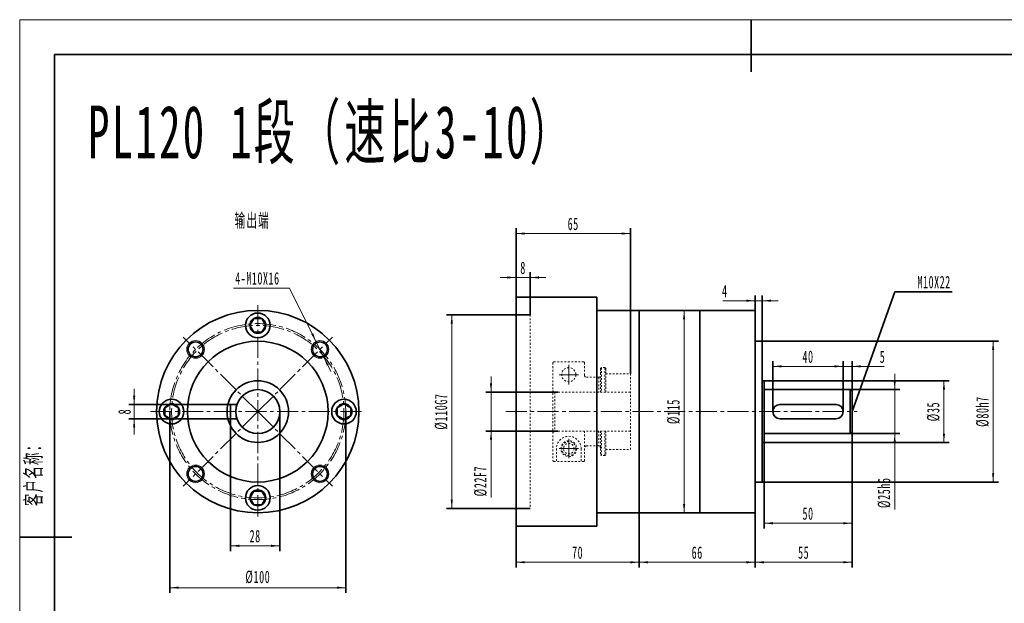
# Model space of a CAD drawing. Header units: millimetres. Extents: x 446 to 1937, y -1474 to 788.
# Tile 11 of 12: x 1053 to 1613, y 20 to 352. Entities that reach past the tile are written whole.
import ezdxf

# ---------------------------------------------------------------- set-up
doc = ezdxf.new("R2010")
doc.units = ezdxf.units.MM
doc.linetypes.add('点画线', pattern=[18, 12, -2, 2, -2])
doc.linetypes.add('虚线', pattern=[2, 1, -1])
doc.layers.get('0').update_dxf_attribs({"lineweight": 35})
for name, color, linetype, lineweight in [('EB0', 7, 'Continuous', 35), ('中心线层', 1, '点画线', 18), ('尺寸线层', 3, 'Continuous', 18), ('细实线层', 7, 'Continuous', 18), ('虚线层', 6, '虚线', 18)]:
    doc.layers.add(name, color=color, linetype=linetype, lineweight=lineweight)
doc.styles.add('标准', font='txt', dxfattribs={"width": 0.6})
doc.dimstyles.new('标准', dxfattribs={"dimtxt": 7.029277, "dimasz": 5, "dimexe": 3, "dimexo": 0, "dimgap": 1.928433, "dimtad": 1, "dimdec": 1, "dimdsep": 46, "dimtxsty": '标准', "dimblk": '_CAXARROW', "dimcen": 0, "dimdle": 9, "dimazin": 2, "dimtfac": 0.707107, "dimtdec": 3, "dimtmove": 0, "dimatfit": 3, "dimldrblk": 'NONE', "dimfxl": 0, "dimfrac": 2, "dimtolj": 1, "dimlwd": 18, "dimarcsym": 0})

# ---------------------------------------------------------------- blocks, each defined once
blk = doc.blocks.new('*X3')
at = {"layer": 'EB0', "color": 0, "linetype": 'Continuous', "lineweight": 18}
for p, q in [((-415.8, 294.03), (415.8, 294.03)), ((-415.8, -294.03), (-415.8, 294.03))]:
    blk.add_line(p, q, dxfattribs=at)
at = {"layer": 'EB0', "color": 0, "linetype": 'Continuous', "lineweight": 35}
for p, q in [((0, 294.03), (0, 264.33)), ((396, 274.23), (-396, 274.23)), ((-396, 274.23), (-396, -274.23)), ((-415.8, 0), (-386.1, 0))]:
    blk.add_line(p, q, dxfattribs=at)
blk = doc.blocks.new('*X10')
at = {"layer": '尺寸线层', "linetype": 'Continuous', "lineweight": 18}
for points in [[(1471.54, 192.18), (1466.54, 191.55), (1466.54, 192.8)], [(1475.54, 192.18), (1480.54, 191.55), (1480.54, 192.8)]]:
    blk.add_hatch(color=0, dxfattribs=at).paths.add_polyline_path(points, flags=0)
at = {"layer": '尺寸线层', "color": 0, "linetype": 'Continuous', "lineweight": 18}
blk.add_line((1484.54, 192.18), (1453.11, 192.18), dxfattribs=at)
at = {"layer": '尺寸线层', "color": 0, "linetype": 'Continuous', "lineweight": 35}
for p, q in [((1471.54, 169.16), (1471.54, 195.18)), ((1475.54, 169.16), (1475.54, 195.18))]:
    blk.add_line(p, q, dxfattribs=at)
at = {"layer": '尺寸线层', "color": 0, "linetype": 'Continuous', "lineweight": 35, "insert": (1454.2, 197.62), "char_height": 7.029, "width": 14.0586, "attachment_point": 5, "line_spacing_factor": 1.15057, "style": '标准'}
blk.add_mtext('\\T1.1;4', dxfattribs=at)
blk = doc.blocks.new('_CAXARROW')
blk.add_hatch(color=0).paths.add_polyline_path([(0, 0), (-1, 0.125), (-1, -0.125)], flags=0)
blk = doc.blocks.new('_NONE')
blk = doc.blocks.new('*X11')
at = {"layer": '尺寸线层', "linetype": 'Continuous', "lineweight": 18}
for points in [[(1481.54, 154.88), (1486.54, 155.51), (1486.54, 154.26)], [(1521.54, 154.88), (1516.54, 155.51), (1516.54, 154.26)]]:
    blk.add_hatch(color=0, dxfattribs=at).paths.add_polyline_path(points, flags=0)
at = {"layer": '尺寸线层', "color": 0, "linetype": 'Continuous', "lineweight": 35}
for p, q in [((1481.54, 129.16), (1481.54, 157.88)), ((1521.54, 129.16), (1521.54, 157.88))]:
    blk.add_line(p, q, dxfattribs=at)
at = {"layer": '尺寸线层', "color": 0, "linetype": 'Continuous', "lineweight": 18}
blk.add_line((1481.54, 154.88), (1521.54, 154.88), dxfattribs=at)
at = {"layer": '尺寸线层', "color": 0, "linetype": 'Continuous', "lineweight": 35, "insert": (1501.54, 160.33), "char_height": 7.029, "width": 14.0586, "attachment_point": 5, "line_spacing_factor": 1.15057, "style": '标准'}
blk.add_mtext('\\T1.1;40', dxfattribs=at)
blk = doc.blocks.new('*X12')
at = {"layer": '尺寸线层', "linetype": 'Continuous', "lineweight": 18}
for points in [[(1521.54, 154.88), (1516.54, 155.51), (1516.54, 154.26)], [(1526.54, 154.88), (1531.54, 155.51), (1531.54, 154.26)]]:
    blk.add_hatch(color=0, dxfattribs=at).paths.add_polyline_path(points, flags=0)
at = {"layer": '尺寸线层', "color": 0, "linetype": 'Continuous', "lineweight": 35}
for p, q in [((1521.54, 129.16), (1521.54, 157.88)), ((1526.54, 140.66), (1526.54, 157.88))]:
    blk.add_line(p, q, dxfattribs=at)
at = {"layer": '尺寸线层', "color": 0, "linetype": 'Continuous', "lineweight": 18}
blk.add_line((1512.54, 154.88), (1544.91, 154.88), dxfattribs=at)
at = {"layer": '尺寸线层', "color": 0, "linetype": 'Continuous', "lineweight": 35, "insert": (1543.89, 160.33), "char_height": 7.029, "width": 14.0586, "attachment_point": 5, "line_spacing_factor": 1.15057, "style": '标准'}
blk.add_mtext('\\T1.1;5', dxfattribs=at)
blk = doc.blocks.new('*X13')
at = {"layer": '尺寸线层', "linetype": 'Continuous', "lineweight": 18}
for points in [[(1550.82, 141.66), (1551.45, 146.66), (1550.2, 146.66)], [(1550.82, 116.66), (1551.45, 111.66), (1550.2, 111.66)]]:
    blk.add_hatch(color=0, dxfattribs=at).paths.add_polyline_path(points, flags=0)
at = {"layer": '尺寸线层', "color": 0, "linetype": 'Continuous', "lineweight": 18}
blk.add_line((1550.82, 150.66), (1550.82, 73.65), dxfattribs=at)
at = {"layer": '尺寸线层', "color": 0, "linetype": 'Continuous', "lineweight": 35}
for p, q in [((1525.54, 141.66), (1553.82, 141.66)), ((1525.54, 116.66), (1553.82, 116.66))]:
    blk.add_line(p, q, dxfattribs=at)
at = {"layer": '尺寸线层', "color": 0, "linetype": 'Continuous', "lineweight": 35, "insert": (1544.85, 83.01), "char_height": 7.0293, "width": 34.8618, "attachment_point": 5, "rotation": 90, "line_spacing_factor": 1.15057, "style": '标准'}
blk.add_mtext('\\T1.1;%%C25h6', dxfattribs=at)
blk = doc.blocks.new('*X14')
at = {"layer": '尺寸线层', "linetype": 'Continuous', "lineweight": 18}
for points in [[(1476.54, 65.76), (1481.54, 66.38), (1481.54, 65.13)], [(1526.54, 65.76), (1521.54, 66.38), (1521.54, 65.13)]]:
    blk.add_hatch(color=0, dxfattribs=at).paths.add_polyline_path(points, flags=0)
at = {"layer": '尺寸线层', "color": 0, "linetype": 'Continuous', "lineweight": 35}
for p, q in [((1526.54, 117.66), (1526.54, 62.76)), ((1476.54, 111.66), (1476.54, 62.76))]:
    blk.add_line(p, q, dxfattribs=at)
at = {"layer": '尺寸线层', "color": 0, "linetype": 'Continuous', "lineweight": 18}
blk.add_line((1476.54, 65.76), (1526.54, 65.76), dxfattribs=at)
at = {"layer": '尺寸线层', "color": 0, "linetype": 'Continuous', "lineweight": 35, "insert": (1501.54, 71.2), "char_height": 7.029, "width": 14.0586, "attachment_point": 5, "line_spacing_factor": 1.15057, "style": '标准'}
blk.add_mtext('\\T1.1;50', dxfattribs=at)
blk = doc.blocks.new('*X15')
at = {"layer": '尺寸线层', "linetype": 'Continuous', "lineweight": 18}
for points in [[(1471.54, 43.58), (1476.54, 44.21), (1476.54, 42.96)], [(1526.54, 43.58), (1521.54, 44.21), (1521.54, 42.96)]]:
    blk.add_hatch(color=0, dxfattribs=at).paths.add_polyline_path(points, flags=0)
at = {"layer": '尺寸线层', "color": 0, "linetype": 'Continuous', "lineweight": 35}
for p, q in [((1526.54, 117.66), (1526.54, 40.58)), ((1471.54, 71.66), (1471.54, 40.58))]:
    blk.add_line(p, q, dxfattribs=at)
at = {"layer": '尺寸线层', "color": 0, "linetype": 'Continuous', "lineweight": 18}
blk.add_line((1471.54, 43.58), (1526.54, 43.58), dxfattribs=at)
at = {"layer": '尺寸线层', "color": 0, "linetype": 'Continuous', "lineweight": 35, "insert": (1499.04, 49.03), "char_height": 7.029, "width": 14.0586, "attachment_point": 5, "line_spacing_factor": 1.15057, "style": '标准'}
blk.add_mtext('\\T1.1;55', dxfattribs=at)
blk = doc.blocks.new('*X16')
at = {"layer": '尺寸线层', "linetype": 'Continuous', "lineweight": 18}
for points in [[(1606.77, 169.16), (1607.4, 164.16), (1606.15, 164.16)], [(1606.77, 89.16), (1607.4, 94.16), (1606.15, 94.16)]]:
    blk.add_hatch(color=0, dxfattribs=at).paths.add_polyline_path(points, flags=0)
at = {"layer": '尺寸线层', "color": 0, "linetype": 'Continuous', "lineweight": 35}
for p, q in [((1475.54, 169.16), (1609.77, 169.16)), ((1475.54, 89.16), (1609.77, 89.16))]:
    blk.add_line(p, q, dxfattribs=at)
at = {"layer": '尺寸线层', "color": 0, "linetype": 'Continuous', "lineweight": 18}
blk.add_line((1606.77, 169.16), (1606.77, 89.16), dxfattribs=at)
at = {"layer": '尺寸线层', "color": 0, "linetype": 'Continuous', "lineweight": 35, "insert": (1600.8, 129.16), "char_height": 7.0293, "width": 34.8097, "attachment_point": 5, "rotation": 90, "line_spacing_factor": 1.15057, "style": '标准'}
blk.add_mtext('\\T1.1;%%C80h7', dxfattribs=at)
blk = doc.blocks.new('*X17')
at = {"layer": '尺寸线层', "linetype": 'Continuous', "lineweight": 18}
for points in [[(1578.81, 146.66), (1579.44, 141.66), (1578.19, 141.66)], [(1578.81, 111.66), (1579.44, 116.66), (1578.19, 116.66)]]:
    blk.add_hatch(color=0, dxfattribs=at).paths.add_polyline_path(points, flags=0)
at = {"layer": '尺寸线层', "color": 0, "linetype": 'Continuous', "lineweight": 35}
for p, q in [((1476.54, 146.66), (1581.81, 146.66)), ((1476.54, 111.66), (1581.81, 111.66))]:
    blk.add_line(p, q, dxfattribs=at)
at = {"layer": '尺寸线层', "color": 0, "linetype": 'Continuous', "lineweight": 18}
blk.add_line((1578.81, 146.66), (1578.81, 111.66), dxfattribs=at)
at = {"layer": '尺寸线层', "color": 0, "linetype": 'Continuous', "lineweight": 35, "insert": (1572.84, 129.16), "char_height": 7.0293, "width": 20.0877, "attachment_point": 5, "rotation": 90, "line_spacing_factor": 1.15057, "style": '标准'}
blk.add_mtext('\\T1.1;%%C35', dxfattribs=at)
blk = doc.blocks.new('*X18')
at = {"layer": '尺寸线层', "linetype": 'Continuous', "lineweight": 18}
for points in [[(1405.54, 43.58), (1410.54, 44.21), (1410.54, 42.96)], [(1471.54, 43.58), (1466.54, 44.21), (1466.54, 42.96)]]:
    blk.add_hatch(color=0, dxfattribs=at).paths.add_polyline_path(points, flags=0)
at = {"layer": '尺寸线层', "color": 0, "linetype": 'Continuous', "lineweight": 35}
for p, q in [((1405.54, 71.66), (1405.54, 40.58)), ((1471.54, 71.66), (1471.54, 40.58))]:
    blk.add_line(p, q, dxfattribs=at)
at = {"layer": '尺寸线层', "color": 0, "linetype": 'Continuous', "lineweight": 18}
blk.add_line((1405.54, 43.58), (1471.54, 43.58), dxfattribs=at)
at = {"layer": '尺寸线层', "color": 0, "linetype": 'Continuous', "lineweight": 35, "insert": (1438.54, 49.03), "char_height": 7.029, "width": 14.0586, "attachment_point": 5, "line_spacing_factor": 1.15057, "style": '标准'}
blk.add_mtext('\\T1.1;66', dxfattribs=at)
blk = doc.blocks.new('*X19')
at = {"layer": '尺寸线层', "linetype": 'Continuous', "lineweight": 18}
for points in [[(1431.09, 186.66), (1431.72, 181.66), (1430.47, 181.66)], [(1431.09, 71.66), (1431.72, 76.66), (1430.47, 76.66)]]:
    blk.add_hatch(color=0, dxfattribs=at).paths.add_polyline_path(points, flags=0)
at = {"layer": '尺寸线层', "color": 0, "linetype": 'Continuous', "lineweight": 35}
for p, q in [((1406.04, 186.66), (1434.09, 186.66)), ((1471.54, 71.66), (1428.09, 71.66))]:
    blk.add_line(p, q, dxfattribs=at)
at = {"layer": '尺寸线层', "color": 0, "linetype": 'Continuous', "lineweight": 18}
blk.add_line((1431.09, 186.66), (1431.09, 71.66), dxfattribs=at)
at = {"layer": '尺寸线层', "color": 0, "linetype": 'Continuous', "lineweight": 35, "insert": (1425.12, 129.16), "char_height": 7.0293, "width": 27.4227, "attachment_point": 5, "rotation": 90, "line_spacing_factor": 1.15057, "style": '标准'}
blk.add_mtext('\\T1.1;%%C115', dxfattribs=at)
blk = doc.blocks.new('*X20')
at = {"layer": '尺寸线层', "linetype": 'Continuous', "lineweight": 18}
for points in [[(1118.46, 133.16), (1119.09, 138.16), (1117.84, 138.16)], [(1118.46, 125.16), (1119.09, 120.16), (1117.84, 120.16)]]:
    blk.add_hatch(color=0, dxfattribs=at).paths.add_polyline_path(points, flags=0)
at = {"layer": '尺寸线层', "color": 0, "linetype": 'Continuous', "lineweight": 18}
blk.add_line((1118.46, 142.16), (1118.46, 116.16), dxfattribs=at)
at = {"layer": '尺寸线层', "color": 0, "linetype": 'Continuous', "lineweight": 35}
for p, q in [((1173.24, 133.16), (1115.46, 133.16)), ((1173.24, 125.16), (1115.46, 125.16))]:
    blk.add_line(p, q, dxfattribs=at)
at = {"layer": '尺寸线层', "color": 0, "linetype": 'Continuous', "lineweight": 35, "insert": (1113.02, 129.16), "char_height": 7.029, "width": 14.0586, "attachment_point": 5, "rotation": 90, "line_spacing_factor": 1.15057, "style": '标准'}
blk.add_mtext('\\T1.1;8', dxfattribs=at)
blk = doc.blocks.new('*X21')
at = {"layer": '尺寸线层', "linetype": 'Continuous', "lineweight": 18}
for points in [[(1221.87, 168.99), (1220.21, 173.75), (1219.09, 173.19)], [(1226.32, 160.04), (1229.1, 155.83), (1227.98, 155.28)]]:
    blk.add_hatch(color=0, dxfattribs=at).paths.add_polyline_path(points, flags=0)
at = {"layer": '尺寸线层', "color": 0, "linetype": 'Continuous', "lineweight": 18}
for q in [(1174.94, 199.39), (1230.32, 151.97)]:
    blk.add_line((1206.79, 199.39), q, dxfattribs=at)
at = {"layer": '尺寸线层', "color": 0, "linetype": 'Continuous', "lineweight": 35, "insert": (1188.52, 204.84), "char_height": 7.0293, "width": 56.8145, "attachment_point": 5, "line_spacing_factor": 1.15057, "style": '标准'}
blk.add_mtext('\\T1.1;4-M10X16', dxfattribs=at)
blk = doc.blocks.new('*X22')
at = {"layer": '尺寸线层', "linetype": 'Continuous', "lineweight": 18}
for points in [[(1138.74, 29.15), (1143.74, 29.78), (1143.74, 28.53)], [(1238.74, 29.15), (1233.74, 29.78), (1233.74, 28.53)]]:
    blk.add_hatch(color=0, dxfattribs=at).paths.add_polyline_path(points, flags=0)
at = {"layer": '尺寸线层', "color": 0, "linetype": 'Continuous', "lineweight": 35}
for p, q in [((1138.74, 129.16), (1138.74, 26.15)), ((1238.74, 129.16), (1238.74, 26.15))]:
    blk.add_line(p, q, dxfattribs=at)
at = {"layer": '尺寸线层', "color": 0, "linetype": 'Continuous', "lineweight": 18}
blk.add_line((1138.74, 29.15), (1238.74, 29.15), dxfattribs=at)
at = {"layer": '尺寸线层', "color": 0, "linetype": 'Continuous', "lineweight": 35, "insert": (1188.74, 35.13), "char_height": 7.0293, "width": 27.579, "attachment_point": 5, "line_spacing_factor": 1.15057, "style": '标准'}
blk.add_mtext('\\T1.1;%%C100', dxfattribs=at)
blk = doc.blocks.new('*X23')
at = {"layer": '尺寸线层', "linetype": 'Continuous', "lineweight": 18}
for points in [[(1173.24, 52.93), (1178.24, 53.56), (1178.24, 52.31)], [(1201.24, 52.93), (1196.24, 53.56), (1196.24, 52.31)]]:
    blk.add_hatch(color=0, dxfattribs=at).paths.add_polyline_path(points, flags=0)
at = {"layer": '尺寸线层', "color": 0, "linetype": 'Continuous', "lineweight": 35}
for p, q in [((1201.24, 129.16), (1201.24, 49.93)), ((1173.24, 125.16), (1173.24, 49.93))]:
    blk.add_line(p, q, dxfattribs=at)
at = {"layer": '尺寸线层', "color": 0, "linetype": 'Continuous', "lineweight": 18}
blk.add_line((1173.24, 52.93), (1201.24, 52.93), dxfattribs=at)
at = {"layer": '尺寸线层', "color": 0, "linetype": 'Continuous', "lineweight": 35, "insert": (1187.24, 58.38), "char_height": 7.029, "width": 14.0586, "attachment_point": 5, "line_spacing_factor": 1.15057, "style": '标准'}
blk.add_mtext('\\T1.1;28', dxfattribs=at)
blk = doc.blocks.new('*X24')
at = {"layer": '尺寸线层', "linetype": 'Continuous', "lineweight": 18}
for points in [[(1335.54, 205.37), (1330.54, 204.75), (1330.54, 206)], [(1343.54, 205.37), (1348.54, 204.75), (1348.54, 206)]]:
    blk.add_hatch(color=0, dxfattribs=at).paths.add_polyline_path(points, flags=0)
at = {"layer": '尺寸线层', "color": 0, "linetype": 'Continuous', "lineweight": 35}
for p, q in [((1335.54, 184.16), (1335.54, 208.37)), ((1343.54, 184.16), (1343.54, 208.37))]:
    blk.add_line(p, q, dxfattribs=at)
at = {"layer": '尺寸线层', "color": 0, "linetype": 'Continuous', "lineweight": 18}
blk.add_line((1352.54, 205.37), (1326.54, 205.37), dxfattribs=at)
at = {"layer": '尺寸线层', "color": 0, "linetype": 'Continuous', "lineweight": 35, "insert": (1339.54, 210.81), "char_height": 7.029, "width": 14.0586, "attachment_point": 5, "line_spacing_factor": 1.15057, "style": '标准'}
blk.add_mtext('\\T1.1;8', dxfattribs=at)
blk = doc.blocks.new('*X25')
at = {"layer": '尺寸线层', "linetype": 'Continuous', "lineweight": 18}
for points in [[(1299.03, 184.16), (1299.65, 179.16), (1298.4, 179.16)], [(1299.03, 74.16), (1299.65, 79.16), (1298.4, 79.16)]]:
    blk.add_hatch(color=0, dxfattribs=at).paths.add_polyline_path(points, flags=0)
at = {"layer": '尺寸线层', "color": 0, "linetype": 'Continuous', "lineweight": 35}
for p, q in [((1343.54, 184.16), (1296.03, 184.16)), ((1343.54, 74.16), (1296.03, 74.16))]:
    blk.add_line(p, q, dxfattribs=at)
at = {"layer": '尺寸线层', "color": 0, "linetype": 'Continuous', "lineweight": 18}
blk.add_line((1299.03, 184.16), (1299.03, 74.16), dxfattribs=at)
at = {"layer": '尺寸线层', "color": 0, "linetype": 'Continuous', "lineweight": 35, "insert": (1293.05, 129.16), "char_height": 7.0293, "width": 42.1447, "attachment_point": 5, "rotation": 90, "line_spacing_factor": 1.15057, "style": '标准'}
blk.add_mtext('\\T1.1;%%C110G7', dxfattribs=at)
blk = doc.blocks.new('*X26')
at = {"layer": '尺寸线层', "linetype": 'Continuous', "lineweight": 18}
for points in [[(1335.54, 43.58), (1340.54, 44.21), (1340.54, 42.96)], [(1405.54, 43.58), (1400.54, 44.21), (1400.54, 42.96)]]:
    blk.add_hatch(color=0, dxfattribs=at).paths.add_polyline_path(points, flags=0)
at = {"layer": '尺寸线层', "color": 0, "linetype": 'Continuous', "lineweight": 35}
for p, q in [((1405.54, 71.66), (1405.54, 40.58)), ((1335.54, 64.16), (1335.54, 40.58))]:
    blk.add_line(p, q, dxfattribs=at)
at = {"layer": '尺寸线层', "color": 0, "linetype": 'Continuous', "lineweight": 18}
blk.add_line((1335.54, 43.58), (1405.54, 43.58), dxfattribs=at)
at = {"layer": '尺寸线层', "color": 0, "linetype": 'Continuous', "lineweight": 35, "insert": (1370.54, 49.03), "char_height": 7.029, "width": 14.0586, "attachment_point": 5, "line_spacing_factor": 1.15057, "style": '标准'}
blk.add_mtext('\\T1.1;70', dxfattribs=at)
blk = doc.blocks.new('*X27')
at = {"layer": '尺寸线层', "color": 0, "linetype": 'Continuous', "lineweight": 35}
for p, q in [((1526.54, 129.16), (1550.82, 197.29)), ((1550.82, 197.29), (1583.46, 197.29))]:
    blk.add_line(p, q, dxfattribs=at)
at = {"layer": '尺寸线层', "color": 0, "linetype": 'Continuous', "lineweight": 35, "insert": (1573.22, 202.73), "char_height": 7.0293, "width": 42.353, "attachment_point": 5, "line_spacing_factor": 1.15057, "style": '标准'}
blk.add_mtext('\\T1.1;M10X22', dxfattribs=at)
blk = doc.blocks.new('*X28')
at = {"layer": '尺寸线层', "linetype": 'Continuous', "lineweight": 18}
for points in [[(1335.54, 230.35), (1340.54, 230.97), (1340.54, 229.72)], [(1400.54, 230.35), (1395.54, 230.97), (1395.54, 229.72)]]:
    blk.add_hatch(color=0, dxfattribs=at).paths.add_polyline_path(points, flags=0)
at = {"layer": '尺寸线层', "color": 0, "linetype": 'Continuous', "lineweight": 35}
for p, q in [((1335.54, 194.16), (1335.54, 233.35)), ((1400.54, 150.66), (1400.54, 233.35))]:
    blk.add_line(p, q, dxfattribs=at)
at = {"layer": '尺寸线层', "color": 0, "linetype": 'Continuous', "lineweight": 18}
blk.add_line((1335.54, 230.35), (1400.54, 230.35), dxfattribs=at)
at = {"layer": '尺寸线层', "color": 0, "linetype": 'Continuous', "lineweight": 35, "insert": (1368.04, 235.79), "char_height": 7.029, "width": 14.0586, "attachment_point": 5, "line_spacing_factor": 1.15057, "style": '标准'}
blk.add_mtext('\\T1.1;65', dxfattribs=at)
blk = doc.blocks.new('*X31')
at = {"layer": '尺寸线层', "linetype": 'Continuous', "lineweight": 18}
for points in [[(1321.35, 140.16), (1321.97, 145.16), (1320.72, 145.16)], [(1321.35, 118.16), (1321.97, 113.16), (1320.72, 113.16)]]:
    blk.add_hatch(color=0, dxfattribs=at).paths.add_polyline_path(points, flags=0)
at = {"layer": '尺寸线层', "color": 0, "linetype": 'Continuous', "lineweight": 18}
blk.add_line((1321.35, 149.16), (1321.35, 80.3), dxfattribs=at)
at = {"layer": '尺寸线层', "color": 0, "linetype": 'Continuous', "lineweight": 35}
for p, q in [((1359.35, 140.16), (1318.35, 140.16)), ((1359.35, 118.16), (1318.35, 118.16))]:
    blk.add_line(p, q, dxfattribs=at)
at = {"layer": '尺寸线层', "color": 0, "linetype": 'Continuous', "lineweight": 35, "insert": (1315.37, 89.65), "char_height": 7.0293, "width": 34.8097, "attachment_point": 5, "rotation": 90, "line_spacing_factor": 1.15057, "style": '标准'}
blk.add_mtext('\\T1.1;%%C22F7', dxfattribs=at)

msp = doc.modelspace()

# ---------------------------------------------------------------- linework, layer by layer
at = {"layer": 'EB0', "linetype": 'Continuous', "lineweight": 35}
for p, q in [((1335.54, 194.16), (1335.54, 64.16)), ((1381.54, 194.16), (1335.54, 194.16)), ((1381.54, 194.16), (1381.54, 64.16)), ((1471.54, 186.66), (1381.54, 186.66)), ((1405.54, 186.66), (1385.54, 186.66)), ((1405.54, 186.66), (1405.54, 71.66)), ((1405.54, 186.66), (1405.54, 71.66)), ((1440.04, 186.66), (1440.04, 71.66)), ((1471.54, 186.66), (1471.54, 71.66)), ((1186.49, 182.06), (1184.24, 178.16)), ((1190.99, 182.06), (1186.49, 182.06)), ((1193.24, 178.16), (1190.99, 182.06)), ((1184.24, 178.16), (1186.49, 174.26)), ((1186.49, 174.26), (1190.99, 174.26)), ((1190.99, 174.26), (1193.24, 178.16)), ((1475.54, 169.16), (1471.54, 169.16)), ((1475.54, 169.16), (1475.54, 89.16)), ((1476.54, 146.66), (1475.54, 146.66)), ((1476.54, 146.66), (1476.54, 111.66)), ((1525.54, 141.66), (1476.54, 141.66)), ((1525.54, 141.66), (1526.54, 140.66)), ((1525.54, 141.66), (1525.54, 116.66)), ((1526.54, 140.66), (1526.54, 117.66)), ((1139.74, 133.66), (1135.84, 131.41)), ((1135.84, 131.41), (1135.84, 126.91)), ((1143.64, 131.41), (1139.74, 133.66)), ((1143.64, 126.91), (1143.64, 131.41)), ((1173.24, 133.16), (1173.24, 125.16)), ((1176.9, 133.16), (1173.24, 133.16)), ((1237.74, 133.66), (1233.84, 131.41)), ((1233.84, 131.41), (1233.84, 126.91)), ((1241.64, 131.41), (1237.74, 133.66)), ((1241.64, 126.91), (1241.64, 131.41)), ((1517.54, 133.16), (1485.54, 133.16)), ((1135.84, 126.91), (1139.74, 124.66)), ((1139.74, 124.66), (1143.64, 126.91)), ((1176.9, 125.16), (1173.24, 125.16)), ((1233.84, 126.91), (1237.74, 124.66)), ((1237.74, 124.66), (1241.64, 126.91)), ((1517.54, 125.16), (1485.54, 125.16)), ((1525.54, 116.66), (1526.54, 117.66)), ((1525.54, 116.66), (1476.54, 116.66)), ((1476.54, 111.66), (1475.54, 111.66)), ((1186.49, 84.06), (1184.24, 80.16)), ((1190.99, 84.06), (1186.49, 84.06)), ((1193.24, 80.16), (1190.99, 84.06)), ((1475.54, 89.16), (1471.54, 89.16)), ((1184.24, 80.16), (1186.49, 76.26)), ((1190.99, 76.26), (1193.24, 80.16)), ((1186.49, 76.26), (1190.99, 76.26)), ((1405.54, 71.66), (1381.54, 71.66)), ((1471.54, 71.66), (1386.04, 71.66)), ((1381.54, 64.16), (1335.54, 64.16))]:
    msp.add_line(p, q, dxfattribs=at)
for centre, radius in [((1188.74, 129.16), 57.5), ((1188.74, 178.16), 7), ((1188.74, 178.16), 4.5), ((1188.74, 129.16), 40), ((1153.39, 164.51), 4.25), ((1224.1, 164.51), 4.25), ((1188.74, 129.16), 17.5), ((1188.74, 129.16), 12.5), ((1139.74, 129.16), 7), ((1237.74, 129.16), 7), ((1139.74, 129.16), 4.5), ((1237.74, 129.16), 4.5), ((1153.39, 93.8), 4.25), ((1224.1, 93.8), 4.25), ((1188.74, 80.16), 7), ((1188.74, 80.16), 4.5)]:
    msp.add_circle(centre, radius, dxfattribs=at)
for centre, start, end in [((1485.54, 129.16), 90, 270), ((1517.54, 129.16), 270, 90)]:
    msp.add_arc(centre, 4, start, end, dxfattribs=at)
at = {"layer": '中心线层', "linetype": '点画线', "lineweight": 18}
for p, q in [((1188.74, 189.66), (1188.74, 68.66)), ((1188.74, 129.16), (1146.34, 171.56)), ((1188.74, 129.16), (1231.14, 171.56)), ((1365.54, 144.66), (1365.54, 155.66)), ((1371.04, 150.16), (1360.04, 150.16)), ((1127.69, 129.16), (1248.69, 129.16)), ((1188.74, 129.16), (1146.34, 86.76)), ((1188.74, 129.16), (1231.14, 86.76)), ((1329.78, 129.16), (1529.54, 129.16)), ((1365.54, 113.66), (1365.54, 102.66)), ((1371.04, 108.16), (1360.04, 108.16))]:
    msp.add_line(p, q, dxfattribs=at)
for radius in [50, 49]:
    msp.add_circle((1188.74, 129.16), radius, dxfattribs=at)
at = {"layer": '细实线层', "linetype": 'Continuous', "lineweight": 18}
for centre in [(1153.39, 164.51), (1224.1, 164.51), (1153.39, 93.8), (1224.1, 93.8)]:
    msp.add_circle(centre, 5, dxfattribs=at)
at = {"layer": '虚线层', "linetype": '虚线', "lineweight": 18}
for p, q in [((1335.54, 184.16), (1343.54, 184.16)), ((1343.54, 184.16), (1343.54, 74.16)), ((1356.54, 156.91), (1356.54, 141.16)), ((1374.04, 157.41), (1357.04, 157.41)), ((1374.54, 156.91), (1374.54, 149.66)), ((1383.54, 153.66), (1384.04, 154.16)), ((1383.54, 153.66), (1383.54, 149.66)), ((1383.54, 153.66), (1383.54, 149.66)), ((1383.54, 140.16), (1383.54, 153.66)), ((1386.04, 154.16), (1384.04, 154.16)), ((1384.04, 154.16), (1384.04, 140.16)), ((1386.04, 154.16), (1386.54, 153.66)), ((1386.04, 154.16), (1386.04, 140.16)), ((1386.54, 153.66), (1386.54, 150.66)), ((1386.54, 153.66), (1386.54, 150.66)), ((1386.54, 140.16), (1386.54, 153.66)), ((1382.54, 148.66), (1375.54, 148.66)), ((1382.54, 148.66), (1382.54, 140.16)), ((1386.54, 150.66), (1400.54, 150.66)), ((1400.54, 150.66), (1400.54, 107.66)), ((1357.54, 140.16), (1400.54, 140.16)), ((1357.54, 140.16), (1357.54, 118.16)), ((1356.54, 139.66), (1356.54, 101.41)), ((1357.54, 118.16), (1356.54, 117.16)), ((1357.54, 118.16), (1400.54, 118.16)), ((1374.54, 118.16), (1374.54, 101.41)), ((1382.54, 118.16), (1382.54, 109.66)), ((1383.54, 118.16), (1383.54, 104.66)), ((1384.04, 104.16), (1384.04, 118.16)), ((1386.04, 104.16), (1386.04, 118.16)), ((1386.54, 118.16), (1386.54, 104.66)), ((1358.54, 108.16), (1358.54, 100.91)), ((1372.54, 108.16), (1372.54, 100.91)), ((1382.54, 109.66), (1375.54, 109.66)), ((1386.54, 107.66), (1400.54, 107.66)), ((1374.04, 100.91), (1357.04, 100.91)), ((1384.04, 104.16), (1383.54, 104.66)), ((1386.04, 104.16), (1384.04, 104.16)), ((1386.04, 104.16), (1386.54, 104.66)), ((1335.54, 74.16), (1343.54, 74.16))]:
    msp.add_line(p, q, dxfattribs=at)
for centre, radius in [((1365.54, 150.16), 4.01), ((1365.54, 150.16), 4), ((1365.54, 108.16), 4.5), ((1365.54, 108.16), 4), ((1365.54, 108.16), 3)]:
    msp.add_circle(centre, radius, dxfattribs=at)
for centre, radius, start, end in [((1357.04, 156.91), 0.5, 90, 180), ((1374.04, 156.91), 0.5, 360, 90), ((1375.54, 149.66), 1, 180, 270), ((1382.54, 149.66), 1, 270, 360), ((1357.54, 141.16), 1, 180, 270), ((1365.54, 108.16), 7, 0, 180), ((1375.54, 108.66), 1, 90, 180), ((1382.54, 108.66), 1, 0, 90), ((1357.04, 101.41), 0.5, 180, 270), ((1374.04, 101.41), 0.5, 270, 0)]:
    msp.add_arc(centre, radius, start, end, dxfattribs=at)

# ---------------------------------------------------------------- block references
at = {"layer": 'EB0', "linetype": 'Continuous', "lineweight": 35}
msp.add_blockref('*X3', (1469.18, 57.81), dxfattribs=at)
at = {"layer": '尺寸线层', "linetype": 'Continuous', "lineweight": 35}
msp.add_blockref('*X27', (0, 0), dxfattribs=at)

# ---------------------------------------------------------------- texts
at = {"layer": '尺寸线层', "insert": (1092.16, 303.09), "char_height": 30, "width": 290.77, "attachment_point": 1, "line_spacing_factor": 1.15057, "style": '标准'}
msp.add_mtext('\\T1.1;PL120 1段（速比3-10）', dxfattribs=at)
at = {"layer": '尺寸线层', "linetype": 'Continuous', "lineweight": 18, "insert": (1175.57, 241.74), "char_height": 7.788, "width": 37.0864, "attachment_point": 1, "line_spacing_factor": 1.15057, "style": '标准'}
msp.add_mtext('\\T1.1;输出端', dxfattribs=at)
at = {"layer": '尺寸线层', "linetype": 'Continuous', "lineweight": 18, "insert": (1056.55, 75.49), "char_height": 9.0722, "width": 385.8541, "attachment_point": 1, "rotation": 90, "line_spacing_factor": 1.15057, "style": '标准'}
msp.add_mtext('\\T1.1;客户名称：', dxfattribs=at)

# ---------------------------------------------------------------- dimensions: what is measured, and where the dimension line sits
at = {"layer": '尺寸线层', "linetype": 'Continuous', "lineweight": 35}
for base, p1, p2, angle, picture, middle in [((1400.54, 230.35), (1335.54, 194.16), (1400.54, 150.66), 0, '*X28', (1368.04, 230.35)), ((1118.46, 125.16), (1173.24, 133.16), (1173.24, 125.16), 270, '*X20', (1118.46, 129.16)), ((1201.24, 52.93), (1173.24, 125.16), (1201.24, 129.16), 0, '*X23', (1187.24, 52.93)), ((1526.54, 43.58), (1471.54, 71.66), (1526.54, 117.66), 0, '*X15', (1499.04, 43.58)), ((1526.54, 65.76), (1476.54, 111.66), (1526.54, 117.66), 0, '*X14', (1501.54, 65.76)), ((1405.54, 43.58), (1335.54, 64.16), (1405.54, 71.66), 0, '*X26', (1370.54, 43.58)), ((1471.54, 43.58), (1405.54, 71.66), (1471.54, 71.66), 0, '*X18', (1438.54, 43.58))]:
    dim = msp.add_linear_dim(base=base, p1=p1, p2=p2, angle=angle, dimstyle='标准', override={"dimsah": 1, "dimtfill": 1, "dimtzin": 8}, dxfattribs=at)
    dim.commit()
    dim.dimension.update_dxf_attribs({"geometry": picture, "text_midpoint": middle})
for base, p1, p2, picture, middle in [((1335.54, 205.37), (1343.54, 184.16), (1335.54, 184.16), '*X24', (1339.54, 205.37)), ((1471.54, 192.18), (1475.54, 169.16), (1471.54, 169.16), '*X10', (1454.2, 192.18)), ((1521.54, 154.88), (1481.54, 129.16), (1521.54, 129.16), '*X11', (1501.54, 154.88)), ((1526.54, 154.88), (1521.54, 129.16), (1526.54, 140.66), '*X12', (1543.89, 154.88))]:
    dim = msp.add_linear_dim(base=base, p1=p1, p2=p2, dimstyle='标准', override={"dimsah": 1, "dimtfill": 1, "dimtzin": 8}, dxfattribs=at)
    dim.commit()
    dim.dimension.update_dxf_attribs({"geometry": picture, "text_midpoint": middle})
dim = msp.add_diameter_dim_2p(p1=(1226.32, 160.04), p2=(1221.87, 168.99), text='4-M10X16', dimstyle='标准', override={"dimtih": 1, "dimtoh": 1, "dimpost": '%%C<>', "dimsah": 1, "dimtmove": 2, "dimtfill": 1}, dxfattribs=at)
dim.commit()
dim.dimension.update_dxf_attribs({"geometry": '*X21', "text_midpoint": (1206.79, 199.39), "dimtype": 163})
for base, p1, p2, angle, text, override, picture, middle in [((1431.09, 71.66), (1406.04, 186.66), (1471.54, 71.66), 270, '%%C115', {"dimsah": 1, "dimtfill": 1}, '*X19', (1431.09, 129.16)), ((1299.03, 74.16), (1343.54, 184.16), (1343.54, 74.16), 270, '%%C110G7', {"dimsah": 1, "dimtfill": 1}, '*X25', (1299.03, 129.16)), ((1606.77, 89.16), (1475.54, 169.16), (1475.54, 89.16), 270, '%%C80h7', {"dimsah": 1, "dimtfill": 1}, '*X16', (1606.77, 129.16)), ((1321.35, 118.16), (1359.35, 140.16), (1359.35, 118.16), 270, '%%C22F7', {"dimsah": 1, "dimtfac": 1, "dimtfill": 1}, '*X31', (1321.35, 89.65)), ((1578.81, 111.66), (1476.54, 146.66), (1476.54, 111.66), 270, '%%C35', {"dimsah": 1, "dimtfill": 1}, '*X17', (1578.81, 129.16)), ((1550.82, 116.66), (1525.54, 141.66), (1525.54, 116.66), 270, '%%C25h6', {"dimsah": 1, "dimtfill": 1}, '*X13', (1550.82, 83.01)), ((1238.74, 29.15), (1138.74, 129.16), (1238.74, 129.16), 0, '%%C100', {"dimsah": 1, "dimtfill": 1}, '*X22', (1188.74, 29.15))]:
    dim = msp.add_linear_dim(base=base, p1=p1, p2=p2, angle=angle, text=text, dimstyle='标准', override=override, dxfattribs=at)
    dim.commit()
    dim.dimension.update_dxf_attribs({"geometry": picture, "text_midpoint": middle})

doc.saveas('drawing.dxf')
